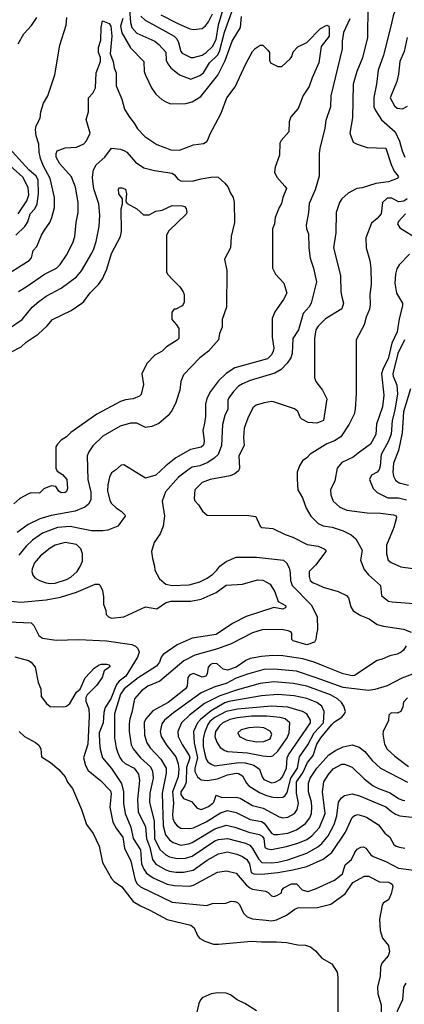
# Model space of a CAD drawing. Extents: x 501367 to 657802, y 482273 to 547541.
# Tile 227 of 256: x 582534 to 585591, y 497099 to 504917. Entities that reach past the tile are written whole.
import ezdxf

# ---------------------------------------------------------------- set-up
doc = ezdxf.new("R2010")
doc.units = 0

msp = doc.modelspace()

# ---------------------------------------------------------------- linework, layer by layer
at = {"layer": '0CON20XD'}
for points in [[(585615.3, 505264.7), (585584.7, 505205.3), (585570.9, 505145), (585502.2, 504947.8), (585486.4, 504875), (585426.1, 504635), (585382.9, 504517.1), (585369.2, 504405), (585347.8, 504297.8), (585349.2, 504225), (585360.9, 504195), (585410.3, 504120.2), (585516.8, 504025), (585553.1, 503953.1), (585574.4, 503874.4), (585595.3, 503825)], [(583404.3, 505035), (583415.2, 504895.2), (583424.5, 504854.5), (583465, 504810), (583607.5, 504745), (583640.3, 504720.2), (583695, 504658), (583698.9, 504595), (583711.5, 504565), (583735.6, 504535), (583805, 504480), (583895, 504444.5), (583965, 504473.9), (583995, 504495.4), (584043.3, 504575), (584105, 504636.1), (584123, 504665), (584162, 504818), (584219.9, 504980.1)], [(583695, 504824.1), (583761.1, 504785), (583781.8, 504765), (583796.9, 504735), (583814.7, 504665), (583825, 504651.8), (583895, 504616.9), (583915.5, 504615.5), (583985, 504635.8), (584016.2, 504655), (584065.9, 504705), (584095, 504760.6), (584114.7, 504874.8), (584164.1, 505045)], [(585300.5, 505025), (585298.2, 504775), (585257.9, 504615), (585214.4, 504504.4), (585185.4, 504404.6), (585178.1, 504138.1), (585156.9, 504015), (585184, 503945), (585215, 503928.6), (585295, 503902.9), (585445, 503897.5), (585486.1, 503766.1), (585510.8, 503715), (585542.5, 503675), (585544.2, 503665), (585533.8, 503655), (585465, 503630.4), (585365, 503616.5), (585255, 503580.8), (585214.5, 503575.5), (585145, 503538.8), (585095, 503493.8), (585075.7, 503465), (585049.4, 503385), (585046.9, 503225), (585029.1, 503105), (585084.2, 502885), (585086.9, 502755), (585093.8, 502716.2), (585106.4, 502665), (585095, 502621.2), (584965, 502542.5), (584905, 502484), (584888.6, 502455), (584875.7, 502385), (584877.5, 502075), (584888, 502045), (584940.8, 501975), (584975.6, 501905), (584947.1, 501735), (584895, 501713.1), (584827.3, 501717.3), (584776.7, 501745), (584766.7, 501755), (584745, 501806.7), (584716.6, 501826.6), (584552.1, 501882.1), (584535, 501884.4), (584476.2, 501873.8), (584413.2, 501856.8), (584387.5, 501835), (584346.4, 501753.6), (584317.6, 501672.4), (584311.9, 501598.1), (584317.8, 501535), (584275.7, 501455), (584280, 501355), (584274, 501335), (584245, 501312), (584205.5, 501294.5), (584047.5, 501265), (583985, 501241.2), (583925, 501182.5), (583920, 501115), (583925.8, 501095.8), (583956.2, 501065), (583986.7, 501015), (584025, 500983.8), (584355, 500980), (584411.7, 500971.7), (584446.2, 500895), (584457.5, 500885), (584545, 500878), (584645, 500829.2), (584705, 500807.8), (584819.2, 500749.2), (584906.1, 500736.1), (584953.3, 500715), (584966.7, 500705), (584966.7, 500695), (584884.7, 500585.3), (584835.6, 500534.4), (584834.4, 500495), (584842, 500465), (584865, 500445.8), (584895, 500435.6), (584945, 500410), (585065, 500376.7), (585132, 500345), (585147.5, 500325), (585166.4, 500255), (585185, 500222.5), (585245.6, 500185.6), (585310.2, 500160.2), (585375, 500115.7), (585425, 500100.6), (585585, 500078), (585645, 500052.5)], [(583354.8, 504925), (583335.9, 504865), (583345, 504812.2), (583415, 504692.1), (583519.6, 504585), (583524.6, 504505), (583533.6, 504475), (583582.2, 504375), (583617.1, 504325), (583663.8, 504283.8), (583701.1, 504261.1), (583735, 504249.4), (583855, 504250.5), (583905, 504265.5), (583972.9, 504307.1), (584109.2, 504475), (584166.5, 504593.5), (584221.8, 504745), (584287.7, 504855), (584297.8, 504942.2)], [(583496.9, 504945), (583532.5, 504912.5), (583695, 504824.1)], [(583655.6, 504955.6), (583785, 504887.7), (583885, 504843.6), (583915, 504838.4), (583985, 504847.2), (584011.7, 504868.3), (584035, 504900), (584065.7, 504964.3)], [(582454.1, 502905.9), (582609.2, 503005), (582627.8, 503025), (582641.2, 503085), (582670, 503115), (582706.9, 503205), (582731.1, 503245), (582772.5, 503305), (582790.5, 503345), (582809.5, 503425), (582810.4, 503505), (582775.8, 503655), (582722.9, 503752.9), (582700, 503815), (582689.6, 503865), (582687.2, 503927.2), (582665.5, 503995), (582660, 504045), (582665, 504073.3), (582696, 504135), (582702, 504185), (582724.4, 504255), (582757.4, 504312.6), (582812.4, 504477.6), (582853.1, 504715), (582904.2, 504874.2), (582909.5, 504935)], [(582521.4, 504725), (582565.8, 504805), (582629.3, 504870.7), (582669.2, 504935)], [(582525, 502759.5), (582585, 502794.5), (582732.6, 502897.4), (582825.8, 502945), (582855, 502974), (582905, 503048), (582955.6, 503145), (582973.5, 503195), (582982.2, 503305), (582999.5, 503385), (582999.1, 503465), (582976.9, 503586.9), (582945, 503668.8), (582852.3, 503772.3), (582824.4, 503825), (582822.9, 503855), (582831.2, 503875), (582895, 503898.6), (582985, 503904.3), (583045, 503930), (583065.7, 503954.3), (583094, 504015), (583061.2, 504125), (583080, 504185), (583082, 504295), (583115.8, 504334.2), (583136, 504375), (583142, 504495), (583176.7, 504585), (583176.4, 504616.4), (583161.2, 504655), (583160, 504695), (583180, 504755), (583181.2, 504855), (583191.7, 504908.3), (583245, 504886.2), (583257.7, 504865), (583267.4, 504785), (583252.5, 504645), (583278, 504585), (583284, 504535), (583300, 504495), (583300.8, 504390.8), (583346, 504285), (583367, 504207), (583400.7, 504149.3), (583444.2, 504095), (583470.7, 504050.7), (583528.9, 503988.9), (583625, 503925.7), (583735, 503884), (583805, 503880), (583915, 503924.2), (583995, 503932.9), (584021.2, 503948.8), (584032.7, 503967.3), (584046.1, 504003.9), (584135.8, 504175), (584179.2, 504295), (584247, 504383), (584330.6, 504565), (584385, 504663.3), (584405, 504686.7), (584445, 504713.8), (584465, 504713.8), (584506.2, 504675), (584518.8, 504655), (584520, 504595), (584526.2, 504575), (584585, 504543.8), (584617.5, 504545), (584683.3, 504605), (584695.9, 504624.1), (584707.7, 504662.3), (584745, 504701.2), (584815, 504736.7), (584924.2, 504845.8), (584975, 504874), (584990, 504865), (584994.2, 504845), (584992.5, 504785), (584930, 504705), (584911.4, 504575), (584858, 504455), (584834.3, 504385), (584785.5, 504314.5), (584748.3, 504211.7), (584690, 504145), (584675.7, 504105), (584672.9, 504025), (584612.7, 503957.3), (584601.5, 503935), (584598.3, 503841.7), (584564, 503745), (584560, 503705), (584576.7, 503665), (584640, 503595), (584653.3, 503575), (584624, 503505), (584615, 503457.5), (584595.7, 503425), (584564, 503345), (584558, 503295), (584542.5, 503255), (584542.5, 502945), (584565.7, 502895.7), (584634, 502825), (584655.8, 502745), (584630.8, 502695), (584562.6, 502597.4), (584541.4, 502545), (584540.6, 502395), (584552.7, 502307.3), (584548.6, 502285), (584534.2, 502255), (584503.8, 502225), (584245, 502153.3), (584175, 502108.1), (584115, 502049.4), (584050.6, 501965), (584022, 501908), (584011.5, 501865), (584009.5, 501765), (584001.9, 501711.9), (583990, 501655), (584000.5, 501575), (583998.5, 501545), (583991.9, 501535), (583975, 501523.8), (583891.2, 501505), (583775, 501436.5), (583695.4, 501374.6), (583615, 501299.4), (583535, 501275.7), (583363, 501383), (583339.3, 501380.7), (583295, 501338.8), (583265, 501320), (583246.7, 501285), (583233.9, 501223.9), (583232.9, 501175), (583250.1, 501100.1), (583265, 501074.2), (583300.7, 501040.7), (583341.2, 501015), (583370, 500985), (583372.5, 500975), (583313.8, 500895), (583235.4, 500864.6), (583195, 500858.9), (583105, 500859.5), (583025, 500874.6), (582935, 500892.7), (582835, 500883.4), (582715, 500840.7), (582635, 500783.8), (582584.3, 500735.7), (582527.9, 500665)], [(585157.7, 504922.3), (585108.2, 504815), (585097.8, 504745), (585097.1, 504685), (585006.7, 504313.3), (585003.8, 504225), (584966.6, 504115), (584958.7, 504055), (584920, 503895), (584914.4, 503855), (584914.4, 503675), (584882.5, 503565), (584835, 503457.5), (584830, 503385), (584810.5, 503285), (584813.5, 503255), (584829.5, 503215), (584830.5, 503105), (584842, 503022), (584869.5, 502945), (584891.8, 502835), (584849.4, 502665), (584833.3, 502636.7), (584787, 502583), (584750.5, 502455), (584703.5, 502386.5), (584700.5, 502265), (584687.9, 502232.1), (584660.2, 502189.8), (584610.7, 502139.3), (584560.9, 502109.1), (584365, 502053.1), (584303.6, 502026.4), (584273.5, 502006.5), (584232.1, 501965), (584195, 501914), (584189.2, 501895), (584187.1, 501825), (584163.1, 501775), (584146.3, 501703.7), (584138, 501535), (584111.5, 501465), (584079.5, 501435), (584028.7, 501401.3), (583965, 501375.3), (583905, 501362.5), (583880.9, 501349.1), (583796.2, 501285), (583692.6, 501167.4), (583667.5, 501095), (583683.8, 500975), (583675.4, 500895), (583651.4, 500835), (583601.9, 500765), (583582.5, 500695), (583589.1, 500639.1), (583606.6, 500576.6), (583608.1, 500545), (583646, 500476), (583695, 500434.6), (583745, 500423.5), (583881.2, 500428.8), (583966.5, 500453.5), (584025, 500483.3), (584068.5, 500515), (584101.5, 500545), (584123.4, 500576.6), (584174.1, 500615.9), (584255, 500648.5), (584415, 500650), (584631.2, 500625), (584655, 500604.2), (584675.3, 500565.2), (584684.7, 500525), (584687.3, 500465), (584699.6, 500425), (584851.1, 500271.1), (584897.6, 500177.6), (584900, 500075), (584892.1, 500037.9), (584887.1, 499995), (584875.7, 499975), (584815, 499953.5), (584707.5, 499985), (584697.5, 499995), (584697.5, 500045), (584690, 500055), (584666.7, 500065), (584614.6, 500075.4), (584462.2, 500072.2), (584385, 500048), (584215, 499960.8), (584105, 499921.6), (583925, 499870.9), (583837.5, 499825), (583648.2, 499665), (583553.1, 499625), (583502.4, 499587.6), (583445.9, 499524.1), (583425.4, 499415), (583410, 499365), (583405.3, 499325), (583405.3, 499264.7), (583420.9, 499159.1), (583436.8, 499126.8), (583494.7, 499055), (583574, 498985), (583589.4, 498949.4), (583594.2, 498895), (583567, 498775), (583565.7, 498705), (583602.3, 498552.3), (583604.2, 498415), (583648.4, 498328.4), (583694.8, 498284.8), (583725, 498269.7), (583785, 498255.8), (583850.5, 498259.5), (583905, 498275.9), (584085, 498397.7), (584115, 498407.1), (584185.9, 498414.1), (584328, 498378), (584361.8, 498361.8), (584385, 498336.8), (584432.9, 498252.9), (584459.5, 498225), (584535, 498220.9), (584585, 498226.7), (584665, 498247.3), (584815, 498298.1), (584902, 498348), (584934.7, 498375), (584985, 498435.4), (585033.4, 498526.6), (585054.8, 498595), (585068.2, 498705), (585090.8, 498739.2), (585115, 498756.4), (585175, 498770.4), (585235, 498754.7), (585445, 498666.2), (585489.4, 498629.4), (585519.5, 498609.5), (585555, 498596.6), (585725, 498577.5)], [(585612.2, 504775), (585588.7, 504665), (585555.8, 504584.2), (585545.5, 504485), (585531.1, 504425), (585479.4, 504295), (585512.8, 504232.8), (585533.8, 504215), (585575, 504209.4), (585615, 504231.2)], [(582504.8, 503205.2), (582575.6, 503274.4), (582597.9, 503312.1), (582617.5, 503375), (582655.6, 503414.4), (582674.3, 503455), (582684.8, 503535.2), (582681.8, 503645), (582664.7, 503675), (582606.5, 503725), (582425, 503925.6)], [(582445, 502462.7), (582554.4, 502535), (582634.4, 502635), (582685, 502679.5), (582745, 502722.5), (582865, 502784.5), (582984.7, 502875.3), (583026.2, 502923.8), (583107.9, 503062.1), (583122.5, 503097.5), (583142.3, 503155), (583166.9, 503275), (583171.5, 503365), (583163.8, 503455), (583124.3, 503574.3), (583114.7, 503635), (583112.4, 503665), (583120.6, 503725), (583141.3, 503765), (583210.4, 503825), (583265, 503895.6), (583335, 503889.5), (583366.6, 503876.6), (583385, 503864.4), (583455.4, 503785.4), (583520.9, 503740.9), (583605, 503719.2), (583745, 503697.9), (583764.7, 503684.7), (583791.2, 503651.2), (583815, 503636.8), (583905, 503633.6), (583975, 503653.4), (584053.3, 503666.7), (584095, 503669.5), (584111.2, 503665), (584165, 503618), (584188.8, 503588.8), (584208.7, 503538.7), (584230, 503505), (584239.2, 503465), (584240, 503305), (584214.6, 503195), (584209.5, 503105), (584162.2, 503015), (584180.6, 502925), (584178, 502635), (584143.3, 502535), (584142.5, 502475), (584122, 502425), (584114, 502375), (584034.6, 502285.4), (583965, 502232.9), (583835, 502098), (583815.6, 502045), (583805.6, 501975), (583773.7, 501876.3), (583746.5, 501815), (583715, 501774.4)], [(582521.3, 503375), (582591.3, 503478.7), (582606.3, 503525), (582601.6, 503585), (582558.4, 503665), (582404.6, 503804.6)], [(582465, 502275.7), (582545, 502318.6), (582585, 502356.9), (582680.2, 502419.8), (582753.8, 502486.2), (582796, 502535), (582942, 502608), (583026.7, 502665), (583045, 502680), (583095, 502747.5), (583161.4, 502815), (583192, 502858), (583225.3, 502934.7), (583265, 503061.2), (583334.2, 503194.2), (583342.9, 503235), (583341.2, 503415), (583350, 503455), (583350, 503495), (583322, 503535), (583318.3, 503571.7), (583328.3, 503581.7), (583345, 503582.5), (583375, 503570), (583382.5, 503535), (583377.5, 503475), (583387, 503457), (583465, 503416), (583517.7, 503367.7), (583562.3, 503367.7), (583615, 503395.8), (583665, 503404), (583745, 503440), (583825, 503438.8), (583845, 503433.3), (583858.3, 503418.3), (583863.3, 503385), (583857.3, 503372.7), (583720.5, 503239.5), (583700, 503205), (583700, 502915), (583707.5, 502895), (583750.5, 502850.5), (583806.7, 502795), (583833.8, 502755), (583840, 502735), (583840, 502675), (583833.8, 502655), (583825, 502644), (583775, 502617.5), (583762.5, 502617.5), (583742.5, 502595), (583743.8, 502535), (583781.2, 502495), (583798, 502465), (583798, 502385), (583785, 502370.8), (583700.5, 502319.5), (583665, 502284), (583608.3, 502251.7), (583545, 502186.7), (583505.8, 502105), (583519.2, 502020.8), (583498.3, 501941.7), (583485, 501926.7), (583435, 501907.5), (583375, 501898.6), (583335, 501884.3), (583146.3, 501783.7), (582940.5, 501639.5), (582905, 501604), (582865, 501578.8), (582835, 501546.7), (582821.2, 501525), (582821.2, 501355), (582832.3, 501332.3), (582875, 501306), (582908.6, 501265), (582914.2, 501195), (582905, 501170), (582895, 501162), (582865, 501161.2), (582845, 501173.8), (582820.7, 501210.7), (582785, 501216.2), (582725, 501191.2), (582691.7, 501158.3), (582625, 501158.9), (582605, 501152.5), (582535, 501115.5), (582488.7, 501071.3)], [(585611.9, 503495), (585585.8, 503475), (585545, 503469.2), (585491.3, 503498.7), (585455, 503499.7), (585417.9, 503465), (585406.9, 503375), (585375, 503337.8), (585329.3, 503300.7), (585284, 503185), (585288.1, 503105), (585316.9, 503005), (585323.8, 502945), (585326.7, 502815), (585317.1, 502735), (585320, 502655), (585312.6, 502617.4), (585286.2, 502553.8), (585270.6, 502495), (585208.6, 502375), (585206.9, 501945), (585200.5, 501825), (585191.5, 501785), (585152.5, 501705), (585086.9, 501605), (585036.7, 501573.3), (584975, 501549.2), (584842.8, 501467.2), (584815, 501438), (584781.2, 501415), (584758, 501375), (584740, 501325), (584740, 501265), (584744.2, 501185), (584780.2, 501120.2), (584809.4, 501039.4), (584848.8, 500975), (584905, 500915.4), (584945, 500898.8), (585016.9, 500886.9), (585105, 500857.2), (585167.2, 500827.3), (585205.6, 500795), (585254.4, 500705), (585242.2, 500625), (585270.2, 500550.2), (585305, 500508.1), (585401.4, 500425), (585410, 500345), (585430.6, 500325), (585465, 500300.9), (585495, 500293.8), (585733.8, 500276.2)], [(585600, 503375), (585543.3, 503315), (585535.6, 503295), (585555.8, 503265), (585700, 503175)], [(585632, 503055), (585548.6, 502971.4), (585530.9, 502939.1), (585520, 502895), (585514.4, 502825), (585528.6, 502745), (585575, 502666.2), (585575.6, 502645.6), (585548.8, 502541.2), (585535, 502438.8), (585491.6, 502348.4), (585461.9, 502225), (585422, 502148), (585408.6, 502105), (585428.9, 501935), (585417, 501843), (585368.9, 501705), (585365, 501622.5), (585322.5, 501545), (585225, 501475.6), (585185, 501443.3), (585095, 501401.4), (585057.8, 501355), (585038.5, 501255), (585003.3, 501185), (585005.7, 501145), (585025, 501093.3), (585078.8, 501045), (585133.6, 501023.6), (585295, 501001.1), (585401.7, 500998.3), (585505.4, 500985.4), (585526.8, 500976.8), (585528.8, 500965), (585508.1, 500885), (585449.4, 500745), (585450, 500675), (585462.5, 500625), (585485, 500606.9), (585562.6, 500572.6), (585658.7, 500558.7)], [(585593, 502375), (585539.7, 502265), (585499.1, 502105), (585500.7, 502085), (585530.8, 502015), (585535.7, 501945), (585515.5, 501815), (585495.2, 501735), (585485.7, 501625), (585462.2, 501565), (585407.2, 501465), (585398.8, 501375), (585390.6, 501345), (585375, 501324.5), (585329.6, 501300.4), (585313.3, 501265), (585342.2, 501195), (585373.8, 501163.8), (585458.9, 501118.9), (585545, 501121.4), (585606.9, 501105)], [(585639.5, 501985), (585585, 501802), (585573, 501635), (585544.2, 501495.8), (585504, 501396), (585500, 501325), (585505, 501291.2), (585521.5, 501261.5), (585550.4, 501240.4), (585625, 501219.7)], [(583715, 501774.4), (583639.5, 501710.5), (583585, 501685.5), (583535, 501678.8), (583465, 501712.1), (583415, 501713.8), (583331.5, 501688.5), (583195, 501610.5), (583115.9, 501534.1), (583082.5, 501485), (583070.9, 501455), (583076.9, 501265), (583100.4, 501165), (583099.5, 501105), (583080.8, 501069.2), (583052.6, 501047.4), (582976.2, 501013.8), (582785, 500980.3), (582695, 500954.7), (582602.8, 500907.2), (582514.4, 500845)], [(582775, 500438.8), (582815, 500442.9), (582905, 500471.9), (582939.5, 500490.5), (582989.6, 500535), (583015.3, 500574.7), (583033.3, 500616.7), (583032.9, 500675), (583018.8, 500715), (582985, 500748.9), (582895, 500764.7), (582815, 500743.2), (582775, 500720.4), (582700.6, 500659.4), (582652.5, 500605), (582632.7, 500557.3), (582630.4, 500535), (582639.5, 500505), (582654.4, 500485), (582692.6, 500462.6), (582745.3, 500445.3), (582775, 500438.8)], [(582465, 500300.6), (582542.4, 500292.4), (582745, 500309.6), (582859.5, 500330.5), (582985, 500372.5), (583135, 500435.8), (583163.9, 500433.9), (583174.2, 500424.2), (583192.5, 500385), (583200, 500335), (583200, 500275), (583218, 500225), (583221.2, 500195), (583240, 500175), (583265, 500164), (583362.5, 500175), (583534.5, 500255.5), (583625, 500238.6), (583693.4, 500286.6), (583735, 500300), (583895, 500300.5), (583975.5, 500314.5), (584095, 500367.5), (584175.8, 500425.8), (584305, 500435.7), (584425, 500470), (584465, 500466.7), (584525, 500434), (584562.2, 500375), (584588, 500298), (584647.5, 500265), (584650, 500255), (584644.3, 500245.7), (584625, 500235.7), (584555, 500249.4), (584335, 500177.8), (584225, 500122.5), (584095, 500035.4), (583904.5, 500005.5), (583786.7, 499953.3), (583674.2, 499875), (583659.4, 499855), (583644.5, 499815), (583621.1, 499785), (583475, 499690.3), (583365, 499604.7), (583335, 499560.5), (583286.7, 499405), (583288, 499215), (583302, 499135), (583315.3, 499095.2), (583329, 499059), (583345.5, 499035), (583372.2, 499012.2), (583444.5, 498975), (583478.7, 498925), (583486.7, 498875), (583469.7, 498725), (583476.7, 498626.7), (583535, 498508.6), (583541.2, 498415), (583569.3, 498345), (583589, 498249), (583615, 498211.8), (583695, 498165.9), (583725, 498155.9), (583775, 498146.9), (583835, 498148.1), (583913.3, 498165), (584025, 498242.7), (584115, 498294.5), (584185, 498310.7), (584258.5, 498291.5), (584303.7, 498273.6), (584338.8, 498248.8), (584359.6, 498215), (584374.5, 498145), (584395, 498135.5), (584455, 498133.4), (584584.7, 498144.7), (584704, 498166), (584815.9, 498194.1), (584945, 498250), (585015, 498303.8), (585123.5, 498466.5), (585175, 498582), (585195, 498598.6), (585225, 498605.6), (585290, 498585), (585385, 498524.5), (585436.9, 498456.9), (585475.3, 498425.3), (585506.7, 498366.7), (585524.5, 498354.5), (585553, 498347), (585595, 498339.4)], [(582446.5, 500136.5), (582625, 500126.5), (582646.6, 500106.6), (582685, 500026.9), (582715, 500006.5), (582825, 499991.1), (583005, 499994.4), (583225, 499986.1), (583424.7, 499954.7), (583455, 499942.5), (583473.7, 499923.7), (583484, 499895), (583470.4, 499855), (583376.7, 499705), (583325, 499663.9), (583302.5, 499637.5), (583258.1, 499525), (583214.6, 499455.4), (583203.8, 499415), (583198, 499335), (583166.4, 499253.6), (583167.1, 499175), (583173.8, 499123.8), (583193.1, 499055), (583265, 498970.9), (583343.2, 498853.2), (583359.3, 498785), (583358.2, 498695), (583371.4, 498615), (583418.4, 498505), (583435.2, 498415), (583492.9, 498325), (583502.4, 498215), (583520.8, 498170.8), (583541.2, 498141.2), (583595, 498103.1), (583705, 498053.1), (583761.3, 498041.3), (583885, 498037.5), (583915, 498045.3), (584105, 498147.3), (584178.5, 498158.5), (584255, 498139.6), (584335, 498047.3), (584363.7, 498023.7), (584385, 498014.2), (584488.3, 497998.3), (584507.9, 497987.9), (584535, 497960.6), (584555, 497955.8), (584577.9, 497962.1), (584613.3, 497985), (584617.5, 498005), (584632.5, 498025), (584695, 498054.3), (584735, 498054.3), (584778.5, 498008.5), (584825, 497995.4), (584886, 498015), (585035, 498085.9), (585098.9, 498135), (585121.2, 498205), (585171.7, 498248.3), (585196.9, 498305), (585215, 498330.8), (585245, 498347.7), (585265, 498349.2), (585285, 498339.5), (585324.6, 498285), (585341.9, 498271.9), (585445, 498232.4), (585495, 498205.3), (585545, 498180.5), (585665, 498163.9)], [(585605.7, 499944.3), (585585, 499910), (585566.7, 499895), (585535, 499879.2), (585475, 499865.8), (585415, 499838), (585375, 499828.6), (585195, 499710.5), (585175, 499706.5), (585105, 499723.1), (584945.3, 499785.2), (584875.3, 499815.3), (584785, 499841.8), (584625, 499864.7), (584545, 499868.2), (584455, 499860.9), (584365.3, 499844.8), (584330.6, 499829.4), (584255.6, 499775), (584185, 499752.3), (584151, 499761), (584103.3, 499803.3), (584065, 499803.8), (584048.1, 499795), (584032.2, 499775), (584025, 499722.5), (584013.8, 499705), (583985, 499696.5), (583915, 499724.6), (583885, 499714.6), (583870, 499695), (583866.2, 499625), (583852.1, 499605), (583715.2, 499494.8), (583591, 499429), (583536.8, 499365), (583522.2, 499337.7), (583526.5, 499235), (583543.9, 499175), (583570, 499135), (583656, 499046), (583698.9, 498975), (583698.4, 498935), (583665.3, 498775), (583674.1, 498515), (583693.7, 498443.7), (583724, 498404), (583755, 498382.5), (583815, 498362.8), (583875, 498373.1), (583905, 498383.7), (584085, 498492.7), (584175, 498520.8), (584245, 498504.7), (584355, 498466.2), (584438.4, 498448.4), (584461.1, 498435), (584473.6, 498415), (584482.5, 498345), (584504.1, 498334.1), (584535, 498328.7), (584655, 498351.4), (584745, 498377.3), (584815, 498407.1), (584854.4, 498435.6), (584917.3, 498502.7), (584960.6, 498615), (584940, 498785), (584951.5, 498865), (584987, 498923), (585025, 498968.9), (585095, 499005.5), (585115, 499005.6), (585175, 498980.6), (585270.4, 498890.4), (585344.3, 498834.3), (585385, 498812.5), (585478.6, 498778.6), (585543.9, 498733.9), (585575, 498720), (585595, 498718.2)], [(582495, 499858.1), (582605, 499827.5), (582625, 499816), (582658, 499775), (582682, 499655), (582701.2, 499605), (582704.1, 499544.1), (582747.5, 499487.5), (582776.2, 499463.8), (582885, 499460), (582906.7, 499465), (582931.7, 499488.3), (582985, 499577.5), (583015, 499600), (583055, 499690), (583125, 499766.7), (583165, 499793.8), (583185, 499800), (583225, 499798.8), (583243.6, 499793.6), (583250, 499785), (583246.7, 499775), (583204.2, 499745.8), (583189.2, 499695), (583145, 499630), (583070, 499555), (583058.8, 499535), (583058.8, 499505), (583084.2, 499445), (583086.8, 499386.8), (583075.2, 499164.8), (583042.2, 499055), (583057.2, 498995), (583077.3, 498955), (583175.2, 498875.2), (583255, 498793.1), (583261.1, 498768.9), (583251.5, 498665), (583274.6, 498545), (583303.4, 498493.4), (583353.3, 498425), (583368.3, 498338.3), (583418.4, 498235), (583452, 498085), (583468.2, 498055), (583495, 498032.9), (583745, 497910.9), (584017.5, 497882.5), (584065, 497898.8), (584173, 497903), (584215, 497918.8), (584245, 497915.8), (584265, 497907.1), (584281.2, 497891.2), (584312.5, 497822.5), (584343, 497793), (584385, 497778.5), (584491.9, 497768.1), (584535, 497761.5), (584575, 497769.5), (584653.3, 497806.7), (584721.4, 497855), (584745, 497863.8), (584901.4, 497868.6), (585006, 497894), (585121.4, 497975), (585181.5, 498065), (585275, 498115.8), (585305, 498115.8), (585392.2, 498072.2), (585465, 498067.8), (585481.3, 498061.3), (585494.1, 498054.1), (585500, 498035), (585485.9, 497975.9), (585465, 497928.8), (585425, 497903.3), (585414.4, 497885.6), (585394.3, 497775), (585398.6, 497685), (585418, 497625), (585464, 497565), (585471.9, 497515), (585462.9, 497485), (585410.6, 497425), (585402.2, 497395), (585398.3, 497321.7)], [(585655, 499721.2), (585572, 499688), (585455, 499628.5), (585355, 499598.2), (585305, 499590.9), (585105, 499613.6), (584890.1, 499690.1), (584735, 499744.7), (584555, 499761.1), (584475, 499756.7), (584345, 499721.2), (584255, 499687.1), (584175, 499645.7), (584085, 499619.8), (583975, 499571.2), (583756.6, 499413.4), (583685.2, 499354.8), (583664.6, 499325), (583649.6, 499265), (583659.3, 499225), (583703.3, 499155), (583775.9, 499065), (583792.9, 499007.1), (583798, 498965), (583793.4, 498905), (583747.6, 498785), (583756.2, 498695), (583749, 498605), (583752.2, 498575), (583765, 498543.3), (583785.7, 498515.7), (583815, 498497.3), (583885, 498494.1), (583915, 498500.8), (584015, 498547.7), (584130.3, 498619.7), (584185, 498638.3), (584255, 498621.8), (584365.2, 498565.2), (584455, 498551.7), (584476.3, 498536.3), (584535, 498457.7), (584555, 498448.3), (584585, 498446.2), (584665, 498457.4), (584735, 498484.1), (584805, 498533.8), (584840.9, 498579.1), (584852.8, 498615), (584855.7, 498665), (584853.9, 498705), (584830.3, 498785), (584830.3, 498855), (584843.3, 498895), (584896.5, 498975), (584990.7, 499079.3), (585045, 499114.7), (585105, 499143.8), (585175, 499158.9), (585231.1, 499141.1), (585275.8, 499105.8), (585335.5, 499035), (585401.4, 498975), (585615, 498864)], [(584625, 498580), (584665, 498584.5), (584716.9, 498615), (584738.8, 498645), (584749.4, 498695), (584733.7, 498775), (584734.8, 498865), (584783.8, 498936.2), (584821.1, 499018.9), (584866.5, 499073.5), (584895, 499165.4), (584927.5, 499215), (585015, 499320.8), (585035, 499340.5), (585095, 499379.2), (585115.7, 499405), (585122.9, 499425), (585110, 499465), (585091.1, 499495), (585058.5, 499525), (585005, 499556.7), (584815, 499624.3), (584710, 499645), (584555, 499660), (584445, 499647.1), (584265, 499596.8), (584125, 499548.3), (584002.2, 499487.8), (583884.2, 499395.8), (583818.9, 499335), (583789.6, 499265), (583793.3, 499225), (583825, 499161.5), (583880.8, 499075), (583885.2, 499055.2), (583860.6, 498979.4), (583856.6, 498863.4), (583846.2, 498833.9), (583815, 498786.5), (583814.3, 498765), (583835, 498731.9), (583898.1, 498708.1), (583945.4, 498655.4), (583975, 498646.4), (583997.2, 498652.8), (584035, 498670.3), (584069.1, 498695), (584077.5, 498705), (584095, 498760), (584141.1, 498741.1), (584255, 498744.1), (584285, 498734.7), (584385, 498676.2), (584470, 498655), (584595, 498586.7), (584625, 498580)], [(584585, 498740.2), (584625, 498744.1), (584645, 498757.5), (584660.4, 498779.6), (584688.1, 498895), (584740.7, 498975), (584758.8, 499065), (584825, 499158), (584874.9, 499255.1), (584947.5, 499335), (584954, 499424), (584935.2, 499465.2), (584896, 499496), (584815, 499526.2), (584715, 499547.6), (584585, 499559.8), (584455, 499548.3), (584195, 499502.6), (584165, 499492.9), (584114.6, 499464.6), (584055, 499429.6), (583969.8, 499360.2), (583948.3, 499335), (583916.1, 499265), (583919.5, 499175), (583946.2, 499055), (583926.3, 498975), (583927.1, 498947.1), (583946.3, 498906.3), (583975, 498880.4), (584025, 498875.3), (584105, 498889.3), (584185, 498920.6), (584255, 498933.9), (584272, 498932), (584305, 498913.8), (584335.3, 498855), (584353.9, 498833.9), (584440.2, 498780.2), (584495, 498757.3), (584544.8, 498744.8), (584585, 498740.2)], [(585615, 499533.1), (585582.8, 499497.2), (585577.9, 499462.1), (585562, 499425), (585535, 499409.2), (585485, 499412.5), (585467.5, 499395), (585463.6, 499353.6), (585423.5, 499265), (585420.5, 499245), (585432.1, 499165), (585455, 499125.6), (585515, 499068.2), (585625, 498986.2)], [(584535, 498857.2), (584565, 498862.7), (584605, 498883.1), (584623.5, 498905), (584655.3, 498975), (584659.7, 499055), (584669.4, 499080.6), (584843.8, 499335), (584844.5, 499355), (584815.6, 499405), (584780.8, 499425), (584665, 499459), (584535, 499466.9), (584265, 499442), (584175, 499423.8), (584084.1, 499375.9), (584046.1, 499345), (584030.1, 499319.9), (584001.7, 499255), (583992.2, 499207.8), (583991.1, 499145), (584005.6, 499085.6), (584016.6, 499046.6), (584029.5, 499025), (584055, 499004.5), (584085, 498992.3), (584275, 499020), (584325, 499015.2), (584395, 498998.1), (584440, 498965), (584460, 498905), (584475, 498884.4), (584535, 498857.2)], [(584525, 499066.6), (584545, 499070.7), (584585, 499107.5), (584659.7, 499215), (584676.7, 499255), (584681.5, 499335), (584643.1, 499365), (584605, 499377), (584496.9, 499386.9), (584375, 499385.5), (584265, 499374.2), (584205, 499360.6), (584147.3, 499335), (584120.7, 499309.3), (584090.8, 499265), (584085.8, 499225), (584100.7, 499180.7), (584127.8, 499137.7), (584165, 499112.9), (584185, 499106.4), (584345, 499095.2), (584465, 499070.8), (584525, 499066.6)], [(582530, 499265), (582573.3, 499225), (582658.8, 499178.8), (582685.9, 499155.9), (582702.5, 499127.5)], [(584415, 499182.7), (584475, 499184.6), (584525, 499208), (584536.7, 499245), (584525, 499268.9), (584475, 499294.6), (584425, 499300), (584355, 499294.6), (584295, 499277.5), (584268, 499255), (584282, 499225), (584335, 499198.8), (584415, 499182.7)], [(582702.5, 499127.5), (582706.7, 499065), (582778.8, 499018.8), (582844.2, 498964.2), (582894.2, 498905), (582915, 498862), (582953.3, 498813.3), (583025.5, 498645.5), (583065.6, 498525.6), (583116.9, 498455), (583165.4, 498355.4), (583192.9, 498225), (583265, 498098), (583286, 498075), (583345, 498030.9), (583436.3, 497916.3), (583495, 497879.6), (583567.6, 497847.6), (583705, 497772.1), (583895, 497727.5), (583919.7, 497705), (583945.8, 497645.8), (583963.6, 497623.6), (584005, 497599.6), (584075, 497577.7), (584115, 497576.1), (584375, 497599.6), (584455, 497593.9), (584573.8, 497596.2), (584655, 497590.5), (584745, 497571.1), (584805, 497569.4), (584845, 497554.2), (584884.2, 497524.2), (584935.7, 497465.7), (585015, 497421.2), (585055.7, 497355), (585061.9, 497315), (585062.1, 496975)], [(585398.3, 497321.7), (585377.1, 497235), (585381.3, 497181.3), (585406.9, 497095), (585409.5, 496945), (585393.2, 496895), (585384.6, 496765), (585375, 496740), (585338.5, 496695), (585328.5, 496665), (585325.4, 496554.6), (585315.7, 496495), (585318.8, 496468.8), (585339.2, 496415), (585375, 496242.5), (585398, 496185), (585421.2, 496145), (585480.5, 496080.5), (585505, 496063.8), (585575, 496049.2), (585655, 496047.1)], [(585602, 497268), (585584.8, 497235.2), (585576.7, 497135), (585533, 497045), (585522.3, 496935), (585488, 496825), (585487.5, 496775), (585500.4, 496655), (585502.7, 496615), (585515.4, 496565.4), (585558.6, 496485), (585572.6, 496402.6), (585598.6, 496358.6)], [(584416.2, 497046.2), (584324.4, 497104.4), (584262.7, 497135), (584209.1, 497175), (584175, 497187.3), (584105, 497190.8), (584055, 497182.8), (583985, 497149.1), (583971.8, 497135), (583958.8, 497105), (583901.5, 496865)]]:
    msp.add_lwpolyline(points, dxfattribs=at)

doc.saveas('drawing.dxf')
